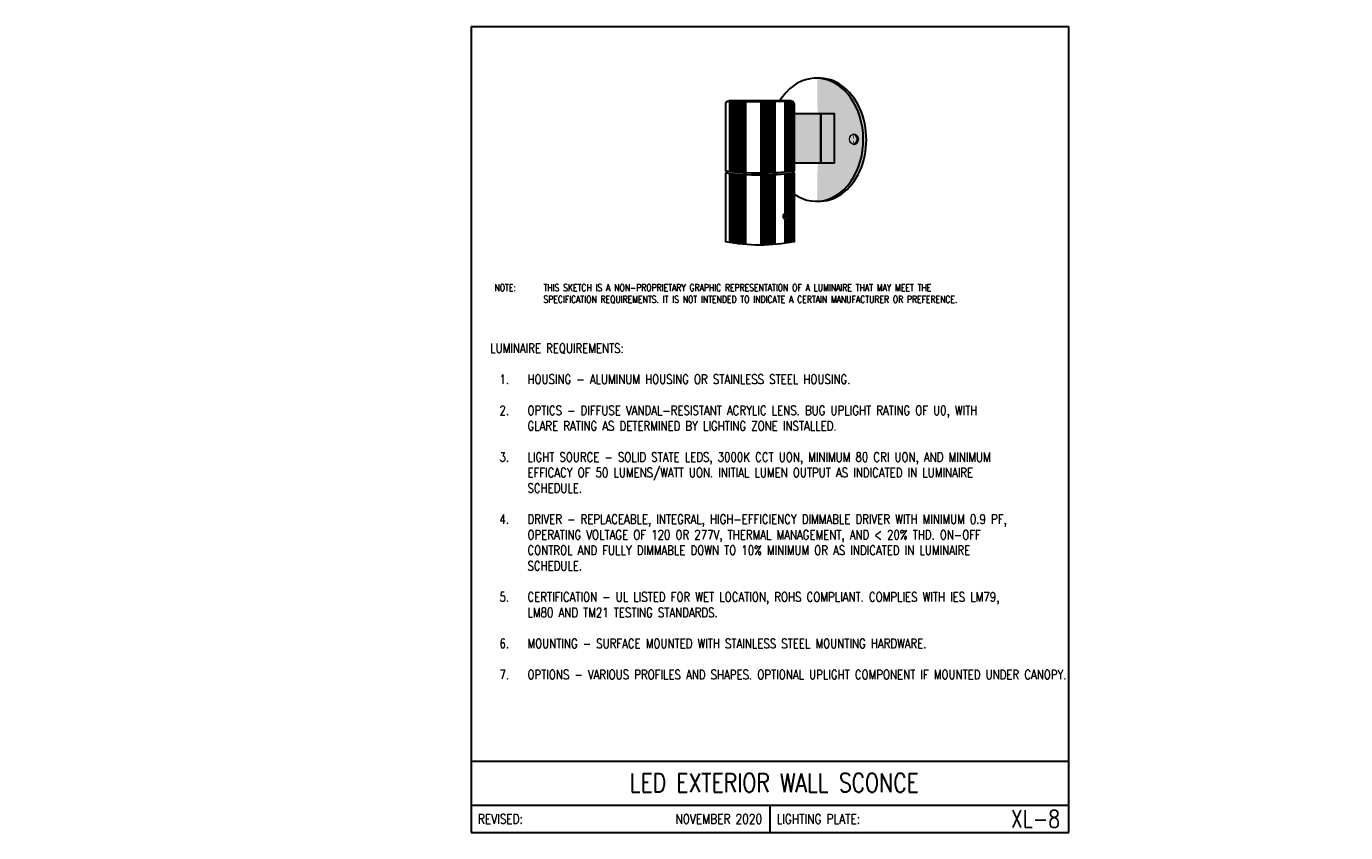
# Model space of a CAD drawing. Header units: inches. Extents: x -5.1 to 10, y 0 to 9.2.
import ezdxf
from ezdxf.enums import TextEntityAlignment as Align

# ---------------------------------------------------------------- set-up
doc = ezdxf.new("R2010")
doc.units = ezdxf.units.IN
doc.header["$MEASUREMENT"] = 0
doc.layers.add('E-DETL', color=10, linetype='CONTINUOUS', lineweight=30)
doc.layers.add('E-DETL-FINE', color=9, linetype='CONTINUOUS', lineweight=0)
doc.layers.add('E-DETL-TEXT', color=3, linetype='CONTINUOUS')
doc.styles.add('romans', font='ROMANS.SHX', dxfattribs={"width": 0.8})
doc.styles.get("Standard").update_dxf_attribs({"font": 'ROMANS.SHX', "width": 0.8, "height": 0.125})
pattern_1 = [(0, (16.32, 7.785), (3.125, 6.25), [0, -6.25])]
pattern_2 = [(10, (10.1971678, 7.6978682), (0.0009961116, 0.0033488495), [0, -0.003125])]
pattern_3 = [(10, (10.1971678, 7.69786825), (0.00019922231, 0.0006697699), [0, -0.000625])]
pattern_4 = [(10, (10.2233983, 7.69786825), (0.00019922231, 0.0006697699), [0, -0.000625])]

msp = doc.modelspace()

# ---------------------------------------------------------------- hatches: boundary and pattern name
at = {"layer": 'E-DETL-FINE'}
h = msp.add_hatch(dxfattribs=at)
h.set_pattern_fill('DOTS', color=252, scale=100, style=0)
h.set_pattern_definition(pattern_1)
h.paths.add_polyline_path([(9.8, 8.615, -0.157336), (9.787, 8.62), (9.791, 8.569), (9.8, 8.569)])
h.paths.add_polyline_path([(9.874, 8.569), (9.856, 8.569), (9.856, 8.504), (9.874, 8.515)])
h.paths.add_polyline_path([(9.874, 8.759, 0.002507), (9.856, 8.758), (9.856, 8.614, 0.015793), (9.874, 8.615)])
h.paths.add_polyline_path([(9.87, 8.84, 0.544235), (9.856, 8.831), (9.856, 8.758, -0.002507), (9.874, 8.759), (9.874, 8.786, -0.454428), (9.883, 8.795), (9.908, 8.795), (9.965, 8.782), (9.965, 8.797)])
h.paths.add_polyline_path([(9.965, 8.78), (9.94, 8.786, 0.403599), (9.933, 8.777), (9.933, 8.761, -0.001453), (9.943, 8.761, -0.001296), (9.965, 8.761)])
h.paths.add_polyline_path([(9.942, 8.761, 0.001236), (9.933, 8.761), (9.933, 8.569), (9.942, 8.574)])
h.paths.add_polyline_path([(9.905, 8.76, 0.000816), (9.899, 8.76), (9.899, 8.638, -0.26573), (9.879, 8.616, 0.25844), (9.905, 8.643)])
h.paths.add_polyline_path([(9.909, 8.795, 0.465352), (9.899, 8.786), (9.899, 8.76, -0.000816), (9.905, 8.76), (9.905, 8.777, -0.432168), (9.914, 8.786), (9.94, 8.786), (9.965, 8.78), (9.965, 8.782)], flags=17)
h = msp.add_hatch(dxfattribs=at)
h.set_pattern_fill('DOTS', color=252, scale=0.05, angle=10)
h.set_pattern_definition([(10, (8.7012714, 7.6978682), (0.0009961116, 0.0033488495), [0, -0.003125])])
edge = h.paths.add_edge_path()
edge.add_ellipse((3.967, 7.896), major_axis=(0, 0.702), ratio=0.764948, start_angle=178.1543, end_angle=361.8457)
edge.add_ellipse((3.932, 7.896), major_axis=(0, 0.702), ratio=0.764948, start_angle=181.8457, end_angle=358.1543, ccw=False)
h = msp.add_hatch(dxfattribs=at)
h.set_pattern_fill('DOTS', color=252, scale=100, style=0)
h.set_pattern_definition(pattern_1)
h.paths.add_polyline_path([(9.897, 8.627, -0.13918), (9.879, 8.616, -0.044754), (9.874, 8.615, -0.015793), (9.856, 8.614), (9.856, 8.569), (9.894, 8.569)])
h = msp.add_hatch(dxfattribs=at)
h.set_pattern_fill('DOTS', color=252, scale=0.05, angle=10)
h.set_pattern_definition(pattern_2)
h.paths.add_polyline_path([(3.645, 8.337, 0.008821), (2.936, 8.337, 0.016069)])
h = msp.add_hatch(dxfattribs=at)
h.set_pattern_fill('LINE', color=254, scale=0.1)
h.set_pattern_definition([(0, (10.197168, 7.697868), (0, 0.0125), [])])
h.paths.add_polyline_path([(3.139, 8.333, -0.004596), (2.936, 8.337), (2.936, 7.535, 0.014535), (3.139, 7.521)])
h.paths.add_polyline_path([(3.139, 7.499, -0.014535), (2.936, 7.514), (2.936, 6.726, 0.024277), (3.139, 6.702)])
h.paths.add_polyline_path([(3.031, 7.034, -1), (3.018, 7.034, -1)], flags=16)
h.paths.add_polyline_path([(3.031, 7.009, -1), (3.018, 7.009, -1)], flags=16)
h.paths.add_polyline_path([(3.472, 7.5, -0.012859), (3.292, 7.496), (3.292, 6.696, 0.02139), (3.472, 6.704)])
h.paths.add_polyline_path([(3.472, 8.333, -0.004075), (3.292, 8.332), (3.292, 7.517, 0.012859), (3.472, 7.522)])
h.paths.add_polyline_path([(3.68, 8.302, 0.423471), (3.644, 8.337, -0.001735), (3.567, 8.335), (3.567, 7.528, 0.008091), (3.68, 7.539)])
edge = h.paths.add_edge_path()
edge.add_arc((3.291, 10.99), 3.494, 274.5393, 276.3936, ccw=False)
edge.add_line((3.567, 7.507), (3.567, 7.052))
edge.add_spline(control_points=[(3.567, 7.052), (3.572, 7.057), (3.579, 7.059), (3.599, 7.057), (3.607, 7.045), (3.614, 7.021), (3.612, 7.005), (3.598, 6.989), (3.591, 6.984), (3.583, 6.984), (3.577, 6.984), (3.571, 6.987), (3.567, 6.99)], knot_values=[5.773419, 5.773419, 5.773419, 5.773419, 6.377477, 6.377477, 7.462775, 7.462775, 8.760451, 8.760451, 9.430096, 9.430096, 9.430096, 9.939862, 9.939862, 9.939862, 9.939862], degree=3, periodic=0)
edge.add_line((3.567, 6.99), (3.567, 6.714))
edge.add_arc((3.291, 8.799), 2.103, 277.5578, 280.6649)
edge.add_line((3.68, 6.732), (3.68, 7.517))
h = msp.add_hatch(dxfattribs=at)
h.set_pattern_fill('DOTS', color=254, scale=0.1, angle=10)
h.set_pattern_definition([(10, (10.197168, 7.697868), (0.001992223, 0.006697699), [0, -0.00625])])
h.paths.add_polyline_path([(3.984, 8.196), (3.68, 8.196), (3.68, 7.627), (3.984, 7.627)])
h = msp.add_hatch(dxfattribs=at)
h.set_pattern_fill('DOTS', color=252, scale=0.05, angle=10)
h.set_pattern_definition(pattern_2)
h.paths.add_polyline_path([(4.135, 8.196), (3.984, 8.196), (3.984, 7.627), (4.135, 7.627)])
h = msp.add_hatch(dxfattribs=at)
h.set_pattern_fill('DOTS', color=252, scale=0.05, angle=10)
h.set_pattern_definition(pattern_2)
edge = h.paths.add_edge_path()
edge.add_ellipse((4.362, 7.902), major_axis=(0, 0.0594), ratio=0.848314, start_angle=171.3183, end_angle=368.6817)
edge.add_ellipse((4.347, 7.902), major_axis=(0, 0.0594), ratio=0.848314, start_angle=188.6817, end_angle=351.3183, ccw=False)
h = msp.add_hatch(dxfattribs=at)
h.set_pattern_fill('DOTS', color=252, scale=0.05, angle=10)
h.set_pattern_definition(pattern_2)
h.paths.add_polyline_path([(3.68, 7.517), (3.666, 7.526), (3.68, 7.539, -0.055853), (2.901, 7.539), (2.915, 7.526), (2.901, 7.517, 0.055853)])
h = msp.add_hatch(dxfattribs=at)
h.set_pattern_fill('DOTS', color=253, scale=0.01, angle=10)
h.set_pattern_definition(pattern_4)
edge = h.paths.add_edge_path()
edge.add_ellipse((3.024, 7.022), major_axis=(0, -0.0234), ratio=0.651576, start_angle=0, end_angle=360, ccw=False)
h.paths.add_polyline_path([(3.031, 7.034, 1), (3.018, 7.034, 1)], flags=16)
h.paths.add_polyline_path([(3.018, 7.009, 1), (3.031, 7.009, 1)], flags=16)
h = msp.add_hatch(dxfattribs=at)
h.set_pattern_fill('DOTS', color=252, scale=0.01, angle=10)
h.set_pattern_definition(pattern_4)
h.paths.add_polyline_path([(3.018, 7.034, -1), (3.031, 7.034, -1)])
h.paths.add_polyline_path([(3.031, 7.009, -1), (3.018, 7.009, -1)])
h = msp.add_hatch(dxfattribs=at)
h.set_pattern_fill('DOTS', color=253, scale=0.01, angle=10)
h.set_pattern_definition(pattern_3)
edge = h.paths.add_edge_path()
edge.add_ellipse((3.583, 7.022), major_axis=(0, -0.0234), ratio=0.651576, start_angle=0, end_angle=360)
h.paths.add_polyline_path([(3.576, 7.034, -1), (3.59, 7.034, -1)], flags=16)
h.paths.add_polyline_path([(3.59, 7.009, -1), (3.576, 7.009, -1)], flags=16)
h = msp.add_hatch(dxfattribs=at)
h.set_pattern_fill('DOTS', color=252, scale=0.01, angle=10)
h.set_pattern_definition(pattern_3)
h.paths.add_polyline_path([(3.59, 7.034, 1), (3.576, 7.034, 1)])
h.paths.add_polyline_path([(3.576, 7.009, 1), (3.59, 7.009, 1)])
h = msp.add_hatch(dxfattribs=at)
h.set_pattern_fill('DOTS', color=252, scale=100, style=0)
h.set_pattern_definition(pattern_1)
h.paths.add_polyline_path([(9.862, 6.947), (9.86, 6.947), (9.851, 6.947), (9.851, 6.812, 0.001488), (9.862, 6.812)])
h.paths.add_polyline_path([(9.862, 6.812, -0.001488), (9.851, 6.812), (9.851, 6.744, 0.225913), (9.855, 6.736), (9.862, 6.73), (9.862, 6.775)])
h.paths.add_polyline_path([(9.853, 6.738, 0.172188), (9.85, 6.739), (9.792, 6.739, 0.706211), (9.791, 6.737), (9.799, 6.73), (9.862, 6.73)])
h.paths.add_polyline_path([(9.893, 6.951), (9.851, 6.951), (9.851, 6.947), (9.884, 6.947)])
h.paths.add_polyline_path([(9.884, 6.994), (9.871, 6.994), (9.871, 7.004), (9.871, 7.064), (9.851, 7.064), (9.851, 6.985), (9.884, 6.985)])
h = msp.add_hatch(dxfattribs=at)
h.set_pattern_fill('DOTS', color=252, scale=100, style=0)
h.set_pattern_definition(pattern_1)
h.paths.add_polyline_path([(9.884, 6.985), (9.851, 6.985), (9.851, 6.951), (9.884, 6.951)])
h = msp.add_hatch(dxfattribs=at)
h.set_pattern_fill('DOTS', color=252, scale=100, style=0)
h.set_pattern_definition(pattern_1)
h.paths.add_polyline_path([(9.893, 6.951), (9.884, 6.947), (9.885, 6.811, 0.001298), (9.894, 6.81)])
h = msp.add_hatch(dxfattribs=at)
h.set_pattern_fill('DOTS', color=252, scale=100, style=0)
h.set_pattern_definition(pattern_1)
h.paths.add_polyline_path([(9.932, 6.994), (9.92, 6.985), (9.921, 6.81, 0.001633), (9.932, 6.809), (9.932, 6.81)])
h.paths.add_polyline_path([(9.932, 6.809, -0.001633), (9.921, 6.81), (9.921, 6.795, 0.398566), (9.943, 6.77), (9.964, 6.769), (9.964, 6.775), (9.941, 6.777, -0.337244), (9.932, 6.789)])
h = msp.add_hatch(dxfattribs=at)
h.set_pattern_fill('DOTS', color=252, scale=100, style=0)
h.set_pattern_definition(pattern_1)
h.paths.add_polyline_path([(9.862, 6.775), (9.862, 6.753, 0.400921), (9.913, 6.746, -0.540443)])
h = msp.add_hatch(dxfattribs=at)
h.set_pattern_fill('DOTS', color=252, scale=100, style=0)
h.set_pattern_definition(pattern_1)
h.paths.add_polyline_path([(9.894, 6.81, -0.001298), (9.885, 6.811), (9.885, 6.788, 0.022726), (9.884, 6.785), (9.894, 6.787)])
h = msp.add_hatch(dxfattribs=at)
h.set_pattern_fill('DOTS', color=252, scale=100, style=0)
h.set_pattern_definition(pattern_1)
h.paths.add_polyline_path([(9.894, 6.787), (9.884, 6.785, 0.614548), (9.939, 6.757, -0.524522)])
h = msp.add_hatch(dxfattribs=at)
h.set_pattern_fill('DOTS', color=252, scale=100, style=0)
h.set_pattern_definition(pattern_1)
h.paths.add_polyline_path([(9.964, 6.809, -0.00076), (9.943, 6.809, -0.001503), (9.932, 6.809), (9.932, 6.789, 0.337244), (9.941, 6.777), (9.964, 6.775)])

# ---------------------------------------------------------------- linework, layer by layer
at = {"layer": 'E-DETL'}
for p, q in [((0, 9.188), (0, 0)), ((0, 9.188), (6.81, 9.188)), ((6.81, 0), (6.81, 9.188)), ((0, 0.813), (6.81, 0.813)), ((0, 0.313), (6.81, 0.313)), ((3.405, 0.313), (3.405, 0)), ((0, 0), (6.81, 0))]:
    msp.add_line(p, q, dxfattribs=at)
for points in [[(2.901, 7.539), (2.901, 8.302, -0.414214), (2.936, 8.337, 0.016069), (3.645, 8.337, -0.414214), (3.68, 8.302), (3.68, 7.539)], [(3.68, 7.517), (3.68, 6.732, -0.093338), (2.901, 6.732), (2.901, 7.517)]]:
    msp.add_lwpolyline(points, format="xyb", dxfattribs=at)
for points in [[(3.68, 8.196), (3.984, 8.196), (3.984, 7.627), (3.68, 7.627)], [(3.984, 8.196), (4.135, 8.196), (4.135, 7.627), (3.984, 7.627)]]:
    msp.add_lwpolyline(points, close=True, dxfattribs=at)
for points in [[(2.901, 7.539), (2.915, 7.526), (2.901, 7.517)], [(3.68, 7.539), (3.666, 7.526), (3.68, 7.517)]]:
    msp.add_lwpolyline(points, dxfattribs=at)
for centre, radius, start, end in [((3.291, -11.734), 20.075, 88.9892, 91.0108), ((3.291, 11.012), 3.494, 263.6064, 276.3936), ((3.291, 10.99), 3.494, 263.6064, 276.3936)]:
    msp.add_arc(centre, radius, start, end, dxfattribs=at)
for centre, start_param, end_param in [((3.932, 7.896), 2.652319, 7.171284), ((3.967, 7.896), 3.10938, 6.315398)]:
    msp.add_ellipse(centre, major_axis=(0, 0.702), ratio=0.764948, start_param=start_param, end_param=end_param, dxfattribs=at)
at = {"layer": 'E-DETL', "extrusion": (0, 0, -1)}
msp.add_ellipse((3.024, 7.022), major_axis=(0, -0.0234), ratio=0.651576, dxfattribs=at)
at = {"layer": 'E-DETL'}
msp.add_ellipse((3.583, 7.022), major_axis=(0, -0.0234), ratio=0.651576, dxfattribs=at)
at = {"layer": 'E-DETL-FINE'}
for centre in [(3.024, 7.034), (3.024, 7.009), (3.583, 7.034), (3.583, 7.009)]:
    msp.add_circle(centre, 0.00663, dxfattribs=at)
msp.add_ellipse((4.362, 7.902), major_axis=(0, 0.0594), ratio=0.848314, dxfattribs=at)
msp.add_ellipse((4.347, 7.902), major_axis=(0, 0.0594), ratio=0.848314, start_param=3.293118, end_param=6.13166, dxfattribs=at)
for points in [[(3.024, 6.984), (3.016, 6.984), (3.009, 6.989), (2.995, 7.005), (2.993, 7.021), (3, 7.045), (3.008, 7.057), (3.034, 7.06), (3.045, 7.05), (3.054, 7.029), (3.054, 7.016), (3.047, 6.995), (3.037, 6.984), (3.024, 6.984)], [(3.583, 6.984), (3.591, 6.984), (3.598, 6.989), (3.612, 7.005), (3.614, 7.021), (3.607, 7.045), (3.599, 7.057), (3.573, 7.06), (3.562, 7.05), (3.553, 7.029), (3.553, 7.016), (3.561, 6.995), (3.57, 6.984), (3.583, 6.984)]]:
    msp.add_open_spline(points, degree=3, knots=[0, 0, 0, 0, 0.669644, 0.669644, 1.967321, 1.967321, 3.052619, 3.052619, 4.137917, 4.137917, 5.223214, 5.223214, 6.283185, 6.283185, 6.283185, 6.283185], dxfattribs=at)

# ---------------------------------------------------------------- texts
at = {"layer": 'E-DETL', "insert": (-5.067, 0.705), "char_height": 0.125, "attachment_point": 4}
msp.add_mtext('\\A1;  \\P ', dxfattribs=at)
at = {"layer": 'E-DETL-TEXT', "style": 'romans', "width": 0.8}
msp.add_text('LED EXTERIOR WALL SCONCE', height=0.2125, dxfattribs=at).set_placement((3.454, 0.462), align=Align.CENTER)
for s, p in [('REVISED:', (0.077, 0.156)), ('LIGHTING PLATE:', (3.482, 0.156))]:
    msp.add_text(s, height=0.11, dxfattribs=at).set_placement(p, align=Align.MIDDLE_LEFT)
for s, height, p in [('NOVEMBER 2020', 0.11, (3.316, 0.156)), ('XL-8', 0.1969, (6.711, 0.156))]:
    msp.add_text(s, height=height, dxfattribs=at).set_placement(p, align=Align.MIDDLE_RIGHT)
at = {"layer": 'E-DETL-TEXT', "attachment_point": 1}
for s, insert, char_height in [('\\pxi-3,l4,t4;NOTE:^ITHIS SKETCH IS A NON-PROPRIETARY GRAPHIC REPRESENTATION OF A LUMINAIRE THAT MAY MEET THE  \\P^I^ISPECIFICATION REQUIREMENTS. IT IS NOT INTENDED TO INDICATE A CERTAIN MANUFACTURER OR PREFERENCE.', (0.187, 6.25), 0.079687), ('LUMINAIRE REQUIREMENTS:\\P\\P\\pxi-3,l4,t4;1.^IHOUSING - ALUMINUM HOUSING OR STAINLESS STEEL HOUSING.\\P\\pi0,l0,tz;\\P\\pi-3,l4,t4;2.^IOPTICS - DIFFUSE VANDAL-RESISTANT ACRYLIC LENS. BUG UPLIGHT RATING OF U0, WITH GLARE RATING AS DETERMINED BY LIGHTING ZONE INSTALLED. \\P\\pi0,l0,tz;\\P\\pi-3,l4,t4;3.^ILIGHT SOURCE - SOLID STATE LEDS, 3000K CCT UON, MINIMUM 80 CRI UON, AND MINIMUM EFFICACY OF 50 LUMENS/WATT UON. INITIAL LUMEN OUTPUT AS INDICATED IN LUMINAIRE SCHEDULE.\\P\\pi0,l0,tz;\\P\\pi-3,l4,t4;4.^IDRIVER - REPLACEABLE, INTEGRAL, HIGH-EFFICIENCY DIMMABLE DRIVER WITH MINIMUM 0.9 PF, OPERATING VOLTAGE OF 120 OR 277V, THERMAL MANAGEMENT, AND < 20% THD. ON-OFF CONTROL AND FULLY DIMMABLE DOWN TO 10% MINIMUM OR AS INDICATED IN LUMINAIRE SCHEDULE.\\P\\pi0,l0,tz;\\P\\pi-3,l4,t4;5.^ICERTIFICATION - UL LISTED FOR WET LOCATION, ROHS COMPLIANT. COMPLIES WITH IES LM79, LM80 AND TM21 TESTING STANDARDS.\\P\\pi0,l0,tz;\\P\\pi-3,l4,t4;6.^IMOUNTING - SURFACE MOUNTED WITH STAINLESS STEEL MOUNTING HARDWARE.\\P\\pi0,l0,tz;\\P\\pi-3,l4,t4;7.^IOPTIONS - VARIOUS PROFILES AND SHAPES. OPTIONAL UPLIGHT COMPONENT IF MOUNTED UNDER CANOPY.', (0.217, 5.573), 0.10625)]:
    msp.add_mtext_dynamic_manual_height_columns(s, width=6.37764, gutter_width=0.625, heights=[0], dxfattribs=dict(at, insert=insert, char_height=char_height))

doc.saveas('drawing.dxf')
